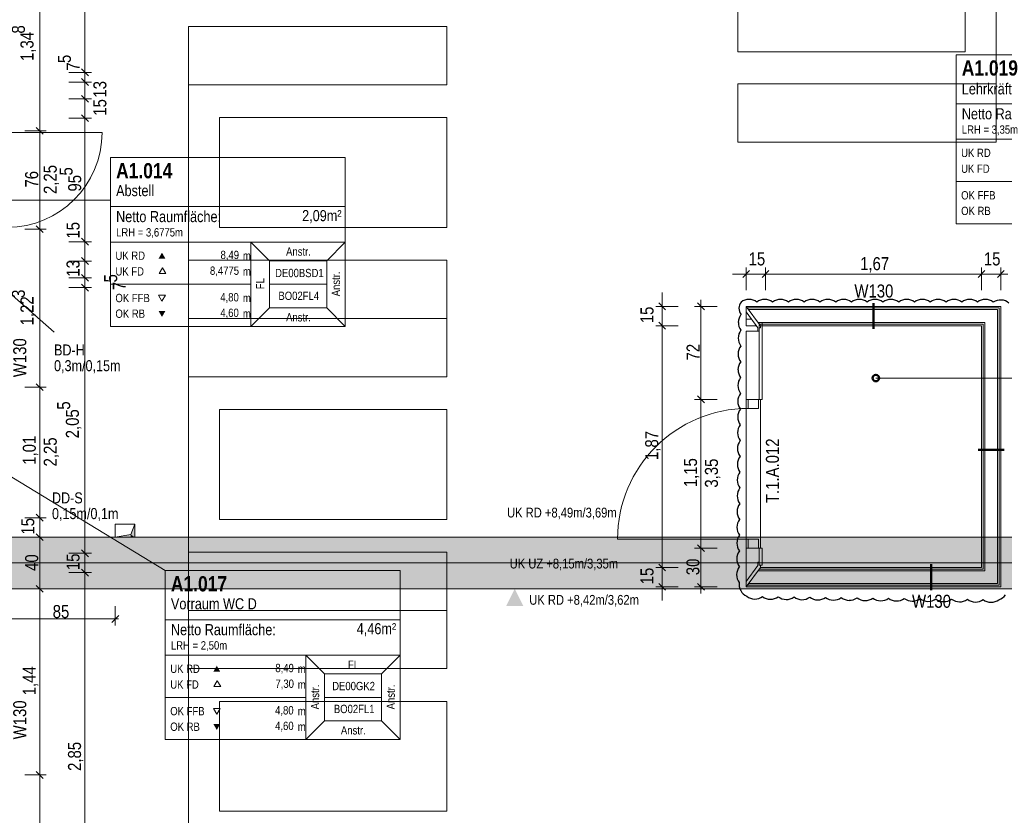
# Model space of a CAD drawing. Extents: x -620 to 3480, y 62 to 1107.
# Tile 65 of 244: x -324 to -171, y 562 to 685. Entities that reach past the tile are written whole.
import ezdxf
from ezdxf.lldxf.tags import DXFTag

# ---------------------------------------------------------------- set-up
doc = ezdxf.new("R2010")
doc.units = 0
doc.layers.get('0').update_dxf_attribs({"lineweight": 35})
for name, color, linetype, lineweight, true_color in [('00 -Bauelemente -Dämmung innen', 7, 'Continuous', 9, 0xff7fe6), ('00 -Bauelemente -Gipskarton', 7, 'Continuous', 9, 0xff7fe6), ('00_Beschriftung UZ', 3, 'Continuous', 13, 0x00ff00), ('30 -34 Innenwände- 2 nichttragend', 7, 'Continuous', 18, 0xff7fe6), ('30 -34 Innenwände- 4 Türen_Fenster', 9, 'Continuous', 15, 0x808080), ('30 -35 Decken- 1 Konstruktion-Träger- Stahlbeton', 7, 'grob-A06G9GKW8I', 13, 0x33aa00), ('30 -35 Decken- 11 Bodendurchbruch', 7, 'Continuous', 15, 0x599559), ('30 -35 Decken- 11 Durchbruch', 5, 'Continuous', 15, 0x0000ff), ('60- 61 allgemeine Ausstattung- 1 Möbel', 7, 'Continuous', 9, 0x00cccc), ('70 -75 Raumstempel- 1 Raumstempel', 1, 'Continuous', 50, 0xff0000), ('70 -75 Raumstempel-2 Verweislinie', 1, 'Continuous', 9, 0xff0000), ('70 -76 Bemaßung- 2 Allgemein', 9, 'Continuous', 5, 0x808080)]:
    doc.layers.add(name, color=color, linetype=linetype, lineweight=lineweight, true_color=true_color)
for name, color, linetype, lineweight in [('70 -71 Achsen- 1 Gebäudeachsen', 7, 'STRICHPUNKT2-A06G9GKV8I', 18), ('70 -75 Raumstempel- 3 Wandstempel', 7, 'Continuous', 50), ('Keine', 7, 'Continuous', 9), ('Keine-1', 7, 'Continuous', 15)]:
    doc.layers.add(name, color=color, linetype=linetype, lineweight=lineweight)
doc.layers.add('iwb_Schraffur_Unterzug', color=7, linetype='Continuous', lineweight=5, true_color=0xffffcc, plot=False)
doc.styles.get("Standard").update_dxf_attribs({"font": 'ARIALN.TTF'})
tags = doc.linetypes.add('grob-A06G9GKW8I', pattern=[14, 3, -8, 3]).pattern_tags.tags
tags[8:9] = [DXFTag(74, 4), DXFTag(75, 0), DXFTag(340, '0'), DXFTag(46, 0.0), DXFTag(50, 0.0), DXFTag(44, 0.0), DXFTag(45, 0.0)]
tags[6:7] = [DXFTag(74, 4), DXFTag(75, 0), DXFTag(340, '0'), DXFTag(46, 0.0), DXFTag(50, 0.0), DXFTag(44, 0.0), DXFTag(45, 0.0)]
tags[4:5] = [DXFTag(74, 4), DXFTag(75, 0), DXFTag(340, '0'), DXFTag(46, 0.0), DXFTag(50, 0.0), DXFTag(44, 0.0), DXFTag(45, 0.0)]
tags = doc.linetypes.add('STRICHPUNKT2-A06G9GKV8I', pattern=[12.7, 6.35, -3.175, 0, -3.175]).pattern_tags.tags
tags[10:11] = [DXFTag(74, 4), DXFTag(75, 0), DXFTag(340, '0'), DXFTag(46, 0.0), DXFTag(50, 0.0), DXFTag(44, 0.0), DXFTag(45, 0.0)]
tags[8:9] = [DXFTag(74, 4), DXFTag(75, 0), DXFTag(340, '0'), DXFTag(46, 0.0), DXFTag(50, 0.0), DXFTag(44, 0.0), DXFTag(45, 0.0)]
tags[6:7] = [DXFTag(74, 4), DXFTag(75, 0), DXFTag(340, '0'), DXFTag(46, 0.0), DXFTag(50, 0.0), DXFTag(44, 0.0), DXFTag(45, 0.0)]
tags[4:5] = [DXFTag(74, 4), DXFTag(75, 0), DXFTag(340, '0'), DXFTag(46, 0.0), DXFTag(50, 0.0), DXFTag(44, 0.0), DXFTag(45, 0.0)]

# ---------------------------------------------------------------- blocks, each defined once
blk = doc.blocks.new('Referenz-A06G9GKX8I')
at = {"layer": '00 -Bauelemente -Dämmung innen', "color": 0, "linetype": 'Continuous', "ltscale": 0.13}
for p, q in [((-172.31, 640.16), (-210.85, 640.16)), ((-172.31, 597.76), (-172.31, 640.16)), ((-174.31, 638.16), (-209.38, 638.16)), ((-174.31, 599.76), (-174.31, 638.16)), ((-209.38, 599.76), (-174.31, 599.76)), ((-210.85, 597.76), (-172.31, 597.76))]:
    blk.add_line(p, q, dxfattribs=at)
at = {"layer": '00 -Bauelemente -Gipskarton', "color": 0, "linetype": 'Continuous', "ltscale": 0.13}
for p, q in [((-171.81, 640.66), (-211.21, 640.66)), ((-172.06, 640.41), (-211.03, 640.41)), ((-172.31, 640.16), (-210.85, 640.16)), ((-172.31, 597.76), (-172.31, 640.16)), ((-172.06, 597.51), (-172.06, 640.41)), ((-171.81, 597.26), (-171.81, 640.66)), ((-174.31, 638.16), (-209.38, 638.16)), ((-174.56, 637.91), (-209.2, 637.91)), ((-174.81, 637.66), (-209.01, 637.66)), ((-174.81, 600.26), (-174.81, 637.66)), ((-174.56, 600.01), (-174.56, 637.91)), ((-174.31, 599.76), (-174.31, 638.16)), ((-209.01, 600.26), (-174.81, 600.26)), ((-209.38, 599.76), (-174.31, 599.76)), ((-209.2, 600.01), (-174.56, 600.01)), ((-211.21, 597.26), (-171.81, 597.26)), ((-211.03, 597.51), (-172.06, 597.51)), ((-210.85, 597.76), (-172.31, 597.76))]:
    blk.add_line(p, q, dxfattribs=at)
at = {"layer": '00_Beschriftung UZ', "color": 0, "linetype": 'Continuous', "lineweight": 0, "ltscale": 0.13}
blk.add_solid([(-248.35, 594.29), (-247.01, 596.96), (-245.67, 594.29)], dxfattribs=at)
at = {"layer": '30 -34 Innenwände- 2 nichttragend', "color": 0, "linetype": 'Continuous', "ltscale": 0.18}
for p, q in [((-171.81, 640.66), (-211.21, 640.66)), ((-171.81, 597.26), (-171.81, 640.66)), ((-174.81, 637.66), (-209.01, 637.66)), ((-174.81, 600.26), (-174.81, 637.66)), ((-209.01, 600.26), (-174.81, 600.26)), ((-211.21, 597.26), (-171.81, 597.26))]:
    blk.add_line(p, q, dxfattribs=at)
at = {"layer": '30 -34 Innenwände- 2 nichttragend', "color": 0}
for p, q in [((-211.21, 640.66), (-211.21, 639.81)), ((-211.21, 639.81), (-209.41, 637.36)), ((-210.37, 638.66), (-211.21, 638.66)), ((-211.21, 638.66), (-211.21, 637.66)), ((-209.63, 637.66), (-210.37, 638.66)), ((-211.21, 637.66), (-209.63, 637.66)), ((-209.41, 637.36), (-209.41, 636.81)), ((-209.41, 636.81), (-209.21, 636.81)), ((-209.21, 636.81), (-209.21, 637.31)), ((-209.21, 637.31), (-209.01, 637.31)), ((-209.01, 637.31), (-209.01, 637.66)), ((-209.41, 600.56), (-211.21, 598.1)), ((-209.21, 601.1), (-209.41, 601.1)), ((-209.41, 601.1), (-209.41, 600.56)), ((-209.21, 600.6), (-209.21, 601.1)), ((-209.01, 600.6), (-209.21, 600.6)), ((-209.01, 600.26), (-209.01, 600.6)), ((-211.21, 598.1), (-211.21, 597.26))]:
    blk.add_line(p, q, dxfattribs=at)
at = {"layer": '30 -34 Innenwände- 2 nichttragend', "color": 0, "lineweight": 9}
for p, q in [((-211.21, 637.66), (-211.21, 640.66)), ((-211.21, 640.66), (-209.01, 637.66)), ((-211.21, 639.81), (-209.41, 637.36)), ((-211.21, 638.66), (-210.37, 638.66)), ((-209.63, 637.66), (-211.21, 637.66)), ((-209.21, 636.81), (-211.21, 636.81)), ((-211.21, 636.81), (-211.21, 626.26)), ((-209.41, 637.36), (-209.41, 636.81)), ((-208.71, 638.16), (-209.21, 638.16)), ((-209.21, 638.16), (-209.21, 626.26)), ((-209.01, 637.31), (-209.21, 637.31)), ((-209.01, 637.66), (-209.01, 637.31)), ((-208.71, 626.26), (-208.71, 638.16)), ((-211.21, 626.26), (-208.71, 626.26)), ((-211.21, 597.26), (-211.21, 603.26)), ((-211.21, 603.26), (-208.71, 603.26)), ((-209.21, 603.26), (-209.21, 600.6)), ((-208.71, 603.26), (-208.71, 600.67)), ((-211.21, 598.1), (-209.41, 600.56)), ((-209.01, 600.26), (-211.21, 597.26)), ((-209.41, 600.56), (-209.41, 601.1)), ((-209.41, 601.1), (-209.21, 601.1)), ((-208.76, 600.6), (-209.21, 600.6)), ((-209.01, 600.6), (-209.01, 600.26)), ((-208.71, 600.67), (-208.76, 600.6))]:
    blk.add_line(p, q, dxfattribs=at)
at = {"layer": '30 -34 Innenwände- 2 nichttragend', "color": 0, "lineweight": 5}
for p, q in [((-209.21, 638.16), (-209.21, 626.26)), ((-208.71, 638.16), (-209.21, 638.16)), ((-208.71, 626.26), (-208.71, 638.16)), ((-209.21, 626.26), (-208.71, 626.26)), ((-209.21, 600.6), (-209.21, 603.26)), ((-209.21, 603.26), (-208.71, 603.26)), ((-208.71, 603.26), (-208.71, 600.67)), ((-208.76, 600.6), (-209.21, 600.6))]:
    blk.add_line(p, q, dxfattribs=at)
at = {"layer": '30 -34 Innenwände- 2 nichttragend', "color": 0, "linetype": 'Continuous', "lineweight": 9, "ltscale": 0.13}
for p, q in [((-211.21, 626.26), (-209.01, 626.26)), ((-211.21, 626.26), (-209.01, 626.26)), ((-211.21, 603.26), (-209.01, 603.26)), ((-211.21, 603.26), (-209.01, 603.26))]:
    blk.add_line(p, q, dxfattribs=at)
at = {"layer": '30 -34 Innenwände- 4 Türen_Fenster', "color": 0, "linetype": 'grob-A06G9GKW8I', "ltscale": 0.15}
for p, q in [((-325.51, 667.53), (-310.87, 667.53)), ((-211.21, 626.26), (-211.21, 603.26)), ((-209.01, 626.26), (-209.01, 603.26)), ((-210.91, 604.66), (-231.11, 604.66))]:
    blk.add_line(p, q, dxfattribs=at)
at = {"layer": '30 -34 Innenwände- 4 Türen_Fenster', "color": 0, "linetype": 'Continuous', "ltscale": 0.15}
for p, q in [((-210.91, 624.86), (-210.91, 626.26)), ((-210.91, 626.26), (-209.31, 626.26)), ((-209.31, 626.26), (-209.31, 624.86)), ((-209.31, 624.86), (-210.91, 624.86)), ((-210.91, 603.26), (-210.91, 604.66)), ((-210.91, 604.66), (-209.31, 604.66)), ((-209.31, 603.26), (-210.91, 603.26)), ((-209.31, 604.66), (-209.31, 603.26))]:
    blk.add_line(p, q, dxfattribs=at)
at = {"layer": '30 -34 Innenwände- 4 Türen_Fenster', "color": 0, "linetype": 'grob-A06G9GKW8I', "ltscale": 0.15}
for centre, major_axis in [((-325.51, 667.53), (0, -14.64)), ((-210.91, 604.66), (0, 20.2))]:
    blk.add_ellipse(centre, major_axis=major_axis, ratio=1, start_param=0, end_param=1.570796, dxfattribs=at)
at = {"layer": '30 -35 Decken- 1 Konstruktion-Träger- Stahlbeton', "color": 0}
for p, q in [((-490.51, 604.96), (-3.51, 604.96)), ((-490.51, 596.96), (-3.51, 596.96))]:
    blk.add_line(p, q, dxfattribs=at)
at = {"layer": '30 -35 Decken- 11 Bodendurchbruch', "color": 0, "linetype": 'Continuous', "ltscale": 0.15}
blk.add_line((-318.29, 636.69), (-329.51, 646.56), dxfattribs=at)
at = {"layer": '30 -35 Decken- 11 Durchbruch', "color": 0, "linetype": 'Continuous', "ltscale": 0.15}
for p, q in [((-308.81, 604.96), (-308.81, 606.96)), ((-308.81, 606.96), (-305.81, 606.96)), ((-305.81, 606.96), (-306.41, 605.36)), ((-305.81, 606.96), (-306.41, 605.36)), ((-305.81, 604.96), (-305.81, 606.96)), ((-306.41, 605.36), (-308.81, 604.96)), ((-306.41, 605.36), (-308.81, 604.96)), ((-308.81, 604.96), (-305.81, 604.96))]:
    blk.add_line(p, q, dxfattribs=at)
at = {"layer": '30 -35 Decken- 11 Durchbruch', "color": 0, "lineweight": 0}
for points in [[(-305.81, 604.96), (-306.41, 605.36), (-305.81, 606.96)], [(-306.41, 604.96), (-308.81, 604.96), (-306.41, 605.36)], [(-306.41, 604.96), (-306.41, 605.36), (-305.81, 604.96)]]:
    blk.add_solid(points, dxfattribs=at)
at = {"layer": '60- 61 allgemeine Ausstattung- 1 Möbel', "color": 0, "linetype": 'Continuous', "ltscale": 0.13}
for p, q in [((-172.51, 666.06), (-172.51, 757.96)), ((-212.51, 680.01), (-212.51, 697.01)), ((-177.33, 697.01), (-177.33, 680.01)), ((-297.51, 674.94), (-297.51, 683.94)), ((-297.51, 683.94), (-257.51, 683.94)), ((-297.51, 548.46), (-297.51, 683.94)), ((-257.51, 683.94), (-257.51, 674.94)), ((-177.33, 680.01), (-212.51, 680.01)), ((-257.51, 674.94), (-297.51, 674.94)), ((-212.51, 675.06), (-172.51, 675.06)), ((-212.51, 666.06), (-212.51, 675.06)), ((-172.51, 675.06), (-172.51, 666.06)), ((-292.69, 652.86), (-292.69, 669.86)), ((-292.69, 669.86), (-257.51, 669.86)), ((-257.51, 669.86), (-257.51, 652.86)), ((-172.51, 666.06), (-212.51, 666.06)), ((-257.51, 652.86), (-292.69, 652.86)), ((-297.51, 638.78), (-297.51, 647.78)), ((-297.51, 647.78), (-257.51, 647.78)), ((-257.51, 647.78), (-257.51, 638.78)), ((-297.51, 629.78), (-297.51, 638.78)), ((-297.51, 638.78), (-257.51, 638.78)), ((-257.51, 638.78), (-297.51, 638.78)), ((-257.51, 638.78), (-257.51, 629.78)), ((-257.51, 629.78), (-297.51, 629.78)), ((-292.69, 607.7), (-292.69, 624.7)), ((-292.69, 624.7), (-257.51, 624.7)), ((-257.51, 624.7), (-257.51, 607.7)), ((-257.51, 607.7), (-292.69, 607.7)), ((-297.51, 593.62), (-297.51, 602.62)), ((-297.51, 602.62), (-257.51, 602.62)), ((-257.51, 602.62), (-257.51, 593.62)), ((-257.51, 593.62), (-297.51, 593.62)), ((-297.51, 584.62), (-297.51, 593.62)), ((-297.51, 593.62), (-257.51, 593.62)), ((-257.51, 593.62), (-257.51, 584.62)), ((-257.51, 584.62), (-297.51, 584.62)), ((-292.69, 562.54), (-292.69, 579.54)), ((-292.69, 579.54), (-257.51, 579.54)), ((-257.51, 579.54), (-257.51, 562.54)), ((-257.51, 562.54), (-292.69, 562.54))]:
    blk.add_line(p, q, dxfattribs=at)
at = {"layer": '70 -71 Achsen- 1 Gebäudeachsen', "color": 0, "linetype": 'STRICHPUNKT2-A06G9GKV8I', "ltscale": 0.18}
blk.add_line((-562.01, 600.96), (85.43, 600.96), dxfattribs=at)
at = {"layer": '70 -75 Raumstempel- 1 Raumstempel', "color": 0, "lineweight": 9}
for p, q in [((-178.71, 679.57), (-178.71, 653.43)), ((-142.39, 679.57), (-178.71, 679.57)), ((-142.39, 671.98), (-178.71, 671.98)), ((-178.71, 666.5), (-156.98, 666.5)), ((-309.55, 663.68), (-309.55, 637.54)), ((-273.23, 663.68), (-309.55, 663.68)), ((-273.23, 637.54), (-273.23, 663.68)), ((-178.71, 659.97), (-156.98, 659.97)), ((-273.23, 656.08), (-309.55, 656.08)), ((-142.39, 653.43), (-178.71, 653.43)), ((-309.55, 650.61), (-287.83, 650.61)), ((-284.94, 647.71), (-287.83, 650.61)), ((-273.23, 650.61), (-287.83, 650.61)), ((-287.83, 650.61), (-287.83, 637.54)), ((-276.11, 647.71), (-273.23, 650.61)), ((-284.94, 640.43), (-284.94, 647.71)), ((-284.94, 647.71), (-276.11, 647.71)), ((-276.11, 640.43), (-276.11, 647.71)), ((-301.52, 646.64), (-302.04, 645.74)), ((-300.99, 645.74), (-301.52, 646.64)), ((-302.04, 645.74), (-300.99, 645.74)), ((-309.55, 644.07), (-287.83, 644.07)), ((-276.11, 644.07), (-284.94, 644.07)), ((-301.59, 641.47), (-302.11, 642.37)), ((-302.11, 642.37), (-301.07, 642.37)), ((-301.07, 642.37), (-301.59, 641.47)), ((-284.94, 640.43), (-287.83, 637.54)), ((-284.94, 640.43), (-276.11, 640.43)), ((-276.11, 640.43), (-273.23, 637.54)), ((-273.23, 637.54), (-309.55, 637.54)), ((-301.08, 599.77), (-301.08, 573.63)), ((-264.75, 599.77), (-301.08, 599.77)), ((-264.75, 573.63), (-264.75, 599.77)), ((-264.75, 592.18), (-301.08, 592.18)), ((-301.08, 586.7), (-279.35, 586.7)), ((-276.46, 583.81), (-279.35, 586.7)), ((-264.75, 586.7), (-279.35, 586.7)), ((-279.35, 586.7), (-279.35, 573.63)), ((-267.63, 583.81), (-264.75, 586.7)), ((-276.46, 576.53), (-276.46, 583.81)), ((-276.46, 583.81), (-267.63, 583.81)), ((-267.63, 576.53), (-267.63, 583.81)), ((-293.04, 582.74), (-293.56, 581.84)), ((-292.51, 581.84), (-293.04, 582.74)), ((-293.56, 581.84), (-292.51, 581.84)), ((-301.08, 580.17), (-279.35, 580.17)), ((-267.63, 580.17), (-276.46, 580.17)), ((-293.11, 577.56), (-293.63, 578.47)), ((-293.63, 578.47), (-292.59, 578.47)), ((-292.59, 578.47), (-293.11, 577.56)), ((-276.46, 576.53), (-279.35, 573.63)), ((-276.46, 576.53), (-267.63, 576.53)), ((-267.63, 576.53), (-264.75, 573.63)), ((-264.75, 573.63), (-301.08, 573.63))]:
    blk.add_line(p, q, dxfattribs=at)
at = {"layer": '70 -75 Raumstempel- 1 Raumstempel', "color": 0, "lineweight": 0}
for points in [[(-301.07, 648.06), (-301.59, 648.97), (-302.11, 648.06)], [(-301.07, 639.93), (-301.59, 639.02), (-302.11, 639.93)], [(-292.59, 584.16), (-293.11, 585.06), (-293.63, 584.16)], [(-292.59, 576.03), (-293.11, 575.12), (-293.63, 576.03)]]:
    blk.add_solid(points, dxfattribs=at)
at = {"layer": '70 -75 Raumstempel- 3 Wandstempel', "color": 0, "linetype": 'Continuous', "ltscale": 0.5}
for p, q in [((-191.51, 641.16), (-191.51, 637.16)), ((-171.31, 618.46), (-175.31, 618.46)), ((-182.61, 596.76), (-182.61, 600.76))]:
    blk.add_line(p, q, dxfattribs=at)
at = {"layer": '70 -75 Raumstempel-2 Verweislinie', "color": 0}
for p, q in [((-309.55, 657.11), (-353.92, 657.11)), ((-168.06, 629.57), (-191.15, 629.57)), ((-301.08, 599.77), (-341.23, 624.22))]:
    blk.add_line(p, q, dxfattribs=at)
at = {"layer": '70 -75 Raumstempel-2 Verweislinie', "color": 0, "linetype": 'ByBlock', "lineweight": 50, "ltscale": 0.5}
blk.add_circle((-191.15, 629.57), 0.5, dxfattribs=at)
at = {"layer": '70 -76 Bemaßung- 2 Allgemein', "color": 0, "linetype": 'Continuous', "ltscale": 0.13}
for p, q in [((-313.51, 677.92), (-313.51, 716.9)), ((-320.51, 668.87), (-320.51, 693.7)), ((-313.51, 677.92), (-313.51, 678.98)), ((-313.51, 675.86), (-313.51, 677.92)), ((-313.51, 675.86), (-313.51, 677.92)), ((-316.01, 676.86), (-312.51, 676.86)), ((-316.01, 676.86), (-312.51, 676.86)), ((-313.51, 676.42), (-313.51, 677.48)), ((-313.51, 675.36), (-313.51, 676.86)), ((-313.51, 674.36), (-313.51, 676.42)), ((-316.01, 675.36), (-312.51, 675.36)), ((-316.01, 675.36), (-312.51, 675.36)), ((-313.51, 676.36), (-313.51, 674.3)), ((-313.51, 672.76), (-313.51, 675.36)), ((-313.51, 673.82), (-313.51, 674.88)), ((-313.51, 674.3), (-313.51, 673.24)), ((-313.51, 671.76), (-313.51, 673.82)), ((-313.51, 673.76), (-313.51, 671.7)), ((-316.01, 672.76), (-312.51, 672.76)), ((-316.01, 672.76), (-312.51, 672.76)), ((-313.51, 669.76), (-313.51, 672.76)), ((-313.51, 671.7), (-313.51, 670.64)), ((-313.51, 670.76), (-313.51, 668.7)), ((-313.51, 670.76), (-313.51, 668.7)), ((-320.51, 666.81), (-320.51, 668.87)), ((-320.51, 668.81), (-320.51, 666.75)), ((-316.01, 669.76), (-312.51, 669.76)), ((-316.01, 669.76), (-312.51, 669.76)), ((-322.81, 667.81), (-319.51, 667.81)), ((-322.81, 667.81), (-319.51, 667.81)), ((-313.51, 651.72), (-313.51, 668.7)), ((-313.51, 668.7), (-313.51, 667.64)), ((-320.51, 653.67), (-320.51, 666.75)), ((-320.51, 651.61), (-320.51, 653.67)), ((-320.51, 653.61), (-320.51, 651.55)), ((-322.81, 652.61), (-319.51, 652.61)), ((-322.81, 652.61), (-319.51, 652.61)), ((-313.51, 651.72), (-313.51, 652.78)), ((-320.51, 629.22), (-320.51, 651.55)), ((-316.01, 650.66), (-312.51, 650.66)), ((-316.01, 650.66), (-312.51, 650.66)), ((-313.51, 649.66), (-313.51, 651.72)), ((-313.51, 649.66), (-313.51, 651.72)), ((-313.51, 647.66), (-313.51, 650.66)), ((-316.01, 647.66), (-312.51, 647.66)), ((-316.01, 647.66), (-312.51, 647.66)), ((-313.51, 648.66), (-313.51, 646.6)), ((-313.51, 648.66), (-313.51, 646.6)), ((-313.51, 646.12), (-313.51, 647.18)), ((-313.51, 646.12), (-313.51, 646.6)), ((-313.51, 646.6), (-313.51, 645.54)), ((-313.51, 644.06), (-313.51, 646.12)), ((-313.51, 644.06), (-313.51, 646.12)), ((-211.21, 643.16), (-211.21, 646.66)), ((-208.21, 643.16), (-208.21, 646.66)), ((-208.21, 643.16), (-208.21, 646.66)), ((-174.81, 643.16), (-174.81, 646.66)), ((-174.81, 643.16), (-174.81, 646.66)), ((-171.81, 643.16), (-171.81, 646.66)), ((-316.01, 645.06), (-312.51, 645.06)), ((-316.01, 645.06), (-312.51, 645.06)), ((-313.51, 643.56), (-313.51, 645.06)), ((-313.51, 644.56), (-313.51, 642.5)), ((-313.51, 644.56), (-313.51, 642.5)), ((-212.27, 645.66), (-213.33, 645.66)), ((-210.21, 645.66), (-212.27, 645.66)), ((-208.21, 645.66), (-211.21, 645.66)), ((-209.21, 645.66), (-207.15, 645.66)), ((-209.21, 645.66), (-207.15, 645.66)), ((-175.87, 645.66), (-207.15, 645.66)), ((-207.15, 645.66), (-206.09, 645.66)), ((-175.87, 645.66), (-176.93, 645.66)), ((-173.81, 645.66), (-175.87, 645.66)), ((-173.81, 645.66), (-175.87, 645.66)), ((-171.81, 645.66), (-174.81, 645.66)), ((-172.81, 645.66), (-170.75, 645.66)), ((-316.01, 643.56), (-312.51, 643.56)), ((-316.01, 643.56), (-312.51, 643.56)), ((-313.51, 603.52), (-313.51, 642.5)), ((-313.51, 642.5), (-313.51, 641.44)), ((-224.21, 641.72), (-224.21, 642.78)), ((-224.21, 639.66), (-224.21, 641.72)), ((-218.21, 641.66), (-218.21, 639.6)), ((-221.71, 640.66), (-225.21, 640.66)), ((-224.21, 637.66), (-224.21, 640.66)), ((-215.71, 640.66), (-219.21, 640.66)), ((-224.21, 638.66), (-224.21, 636.6)), ((-224.21, 638.66), (-224.21, 636.6)), ((-218.21, 627.32), (-218.21, 639.6)), ((-221.71, 637.66), (-225.21, 637.66)), ((-221.71, 637.66), (-225.21, 637.66)), ((-224.21, 601.32), (-224.21, 636.6)), ((-224.21, 636.6), (-224.21, 635.54)), ((-320.51, 627.16), (-320.51, 629.22)), ((-320.51, 629.16), (-320.51, 627.1)), ((-322.81, 628.16), (-319.51, 628.16)), ((-322.81, 628.16), (-319.51, 628.16)), ((-320.51, 609.02), (-320.51, 627.1)), ((-215.71, 626.26), (-219.21, 626.26)), ((-215.71, 626.26), (-219.21, 626.26)), ((-218.21, 625.26), (-218.21, 627.32)), ((-218.21, 627.26), (-218.21, 625.2)), ((-218.21, 604.32), (-218.21, 625.2)), ((-322.81, 607.96), (-319.51, 607.96)), ((-322.81, 607.96), (-319.51, 607.96)), ((-320.51, 606.96), (-320.51, 609.02)), ((-320.51, 608.96), (-320.51, 606.9)), ((-320.51, 606.02), (-320.51, 606.9)), ((-322.51, 604.96), (-319.51, 604.96)), ((-322.51, 604.96), (-319.51, 604.96)), ((-320.51, 603.96), (-320.51, 606.02)), ((-320.51, 605.96), (-320.51, 603.9)), ((-320.51, 598.02), (-320.51, 603.9)), ((-313.51, 601.46), (-313.51, 603.52)), ((-313.51, 603.46), (-313.51, 601.4)), ((-215.71, 603.26), (-219.21, 603.26)), ((-215.71, 603.26), (-219.21, 603.26)), ((-218.21, 602.26), (-218.21, 604.32)), ((-218.21, 604.26), (-218.21, 602.2)), ((-316.01, 602.46), (-312.51, 602.46)), ((-316.01, 602.46), (-312.51, 602.46)), ((-224.21, 601.32), (-224.21, 602.38)), ((-218.21, 598.32), (-218.21, 602.2)), ((-313.51, 600.52), (-313.51, 601.4)), ((-313.51, 598.46), (-313.51, 600.52)), ((-313.51, 600.46), (-313.51, 598.4)), ((-221.71, 600.26), (-225.21, 600.26)), ((-221.71, 600.26), (-225.21, 600.26)), ((-224.21, 599.26), (-224.21, 601.32)), ((-224.21, 599.26), (-224.21, 601.32)), ((-224.21, 597.26), (-224.21, 600.26)), ((-316.01, 599.46), (-312.51, 599.46)), ((-316.01, 599.46), (-312.51, 599.46)), ((-320.51, 595.96), (-320.51, 598.02)), ((-320.51, 597.96), (-320.51, 595.9)), ((-313.51, 543.52), (-313.51, 598.4)), ((-221.71, 597.26), (-225.21, 597.26)), ((-224.21, 598.26), (-224.21, 596.2)), ((-215.71, 597.26), (-219.21, 597.26)), ((-218.21, 596.26), (-218.21, 598.32)), ((-322.51, 596.96), (-319.51, 596.96)), ((-322.51, 596.96), (-319.51, 596.96)), ((-320.51, 569.22), (-320.51, 595.9)), ((-224.21, 596.2), (-224.21, 595.14)), ((-308.81, 594.3), (-308.81, 591.3)), ((-308.28, 592.83), (-309.34, 591.77)), ((-309.87, 592.3), (-324.75, 592.3)), ((-308.31, 592.3), (-309.87, 592.3)), ((-320.51, 567.16), (-320.51, 569.22)), ((-320.51, 569.16), (-320.51, 567.1)), ((-322.81, 568.16), (-319.51, 568.16)), ((-322.81, 568.16), (-319.51, 568.16)), ((-320.51, 549.02), (-320.51, 567.1))]:
    blk.add_line(p, q, dxfattribs=at)
at = {"layer": '70 -76 Bemaßung- 2 Allgemein', "color": 0, "linetype": 'Continuous', "lineweight": 20, "ltscale": 0.2}
for p, q in [((-312.98, 676.33), (-314.04, 677.39)), ((-312.98, 676.33), (-314.04, 677.39)), ((-312.98, 674.83), (-314.04, 675.89)), ((-314.04, 675.89), (-312.98, 674.83)), ((-314.04, 673.29), (-312.98, 672.23)), ((-312.98, 672.23), (-314.04, 673.29)), ((-314.04, 670.29), (-312.98, 669.23)), ((-314.04, 670.29), (-312.98, 669.23)), ((-321.04, 668.34), (-319.98, 667.28)), ((-319.98, 667.28), (-321.04, 668.34)), ((-319.98, 652.08), (-321.04, 653.14)), ((-321.04, 653.14), (-319.98, 652.08)), ((-312.98, 650.13), (-314.04, 651.19)), ((-312.98, 650.13), (-314.04, 651.19)), ((-314.04, 648.19), (-312.98, 647.13)), ((-314.04, 648.19), (-312.98, 647.13)), ((-210.68, 646.19), (-211.74, 645.13)), ((-208.74, 645.13), (-207.68, 646.19)), ((-208.74, 645.13), (-207.68, 646.19)), ((-174.28, 646.19), (-175.34, 645.13)), ((-174.28, 646.19), (-175.34, 645.13)), ((-172.34, 645.13), (-171.28, 646.19)), ((-312.98, 644.53), (-314.04, 645.59)), ((-312.98, 644.53), (-314.04, 645.59)), ((-314.04, 644.09), (-312.98, 643.03)), ((-314.04, 644.09), (-312.98, 643.03)), ((-223.68, 640.13), (-224.74, 641.19)), ((-218.74, 641.19), (-217.68, 640.13)), ((-224.74, 638.19), (-223.68, 637.13)), ((-224.74, 638.19), (-223.68, 637.13)), ((-321.04, 628.69), (-319.98, 627.63)), ((-319.98, 627.63), (-321.04, 628.69)), ((-217.68, 625.73), (-218.74, 626.79)), ((-218.74, 626.79), (-217.68, 625.73)), ((-319.98, 607.43), (-321.04, 608.49)), ((-321.04, 608.49), (-319.98, 607.43)), ((-321.04, 605.49), (-319.98, 604.43)), ((-319.98, 604.43), (-321.04, 605.49)), ((-218.74, 603.79), (-217.68, 602.73)), ((-217.68, 602.73), (-218.74, 603.79)), ((-314.04, 602.99), (-312.98, 601.93)), ((-312.98, 601.93), (-314.04, 602.99)), ((-223.68, 599.73), (-224.74, 600.79)), ((-223.68, 599.73), (-224.74, 600.79)), ((-312.98, 598.93), (-314.04, 599.99)), ((-314.04, 599.99), (-312.98, 598.93)), ((-321.04, 597.49), (-319.98, 596.43)), ((-319.98, 596.43), (-321.04, 597.49)), ((-224.74, 597.79), (-223.68, 596.73)), ((-217.68, 596.73), (-218.74, 597.79)), ((-321.04, 568.69), (-319.98, 567.63)), ((-319.98, 567.63), (-321.04, 568.69))]:
    blk.add_line(p, q, dxfattribs=at)
at = {"layer": 'Keine-1', "color": 0, "linetype": 'Continuous', "lineweight": -2, "ltscale": 0.25}
for centre, major_axis in [((-210.77, 639.69), (0, 2.03)), ((-210.77, 639.69), (1.22, 1.63)), ((-208.34, 639.69), (0, 2.03)), ((-208.34, 639.69), (1.22, 1.63)), ((-205.9, 639.69), (0, 2.03)), ((-205.9, 639.69), (1.22, 1.63)), ((-203.46, 639.69), (0, 2.03)), ((-203.46, 639.69), (1.22, 1.63)), ((-201.02, 639.69), (0, 2.03)), ((-201.02, 639.69), (1.22, 1.63)), ((-198.58, 639.69), (0, 2.03)), ((-198.58, 639.69), (1.22, 1.63)), ((-196.14, 639.69), (0, 2.03)), ((-196.14, 639.69), (1.22, 1.63)), ((-193.71, 639.69), (0, 2.03)), ((-193.71, 639.69), (1.22, 1.63)), ((-191.27, 639.69), (0, 2.03)), ((-191.27, 639.69), (1.22, 1.63)), ((-188.83, 639.69), (0, 2.03)), ((-188.83, 639.69), (1.22, 1.63)), ((-186.39, 639.69), (0, 2.03)), ((-186.39, 639.69), (1.22, 1.63)), ((-183.95, 639.69), (0, 2.03)), ((-183.95, 639.69), (1.22, 1.63)), ((-181.51, 639.69), (0, 2.03)), ((-181.51, 639.69), (1.22, 1.63)), ((-179.07, 639.69), (0, 2.03)), ((-179.07, 639.69), (1.22, 1.63)), ((-176.64, 639.69), (0, 2.03)), ((-176.64, 639.69), (1.22, 1.63)), ((-174.2, 639.69), (0, 2.03)), ((-174.2, 639.69), (1.22, 1.63)), ((-171.88, 639.61), (0.14, 2.03)), ((-171.88, 639.61), (1.33, 1.54)), ((-210.72, 640.35), (-1.28, 0.97)), ((-210.72, 640.35), (-1.6, 0.01)), ((-210.39, 638.16), (-1.62, 1.23)), ((-210.41, 635.73), (-1.62, 1.23)), ((-210.39, 638.16), (-2.03, 0.01)), ((-210.41, 635.73), (-2.03, 0.01)), ((-210.42, 633.29), (-1.62, 1.23)), ((-210.42, 633.29), (-2.03, 0.01)), ((-210.44, 630.85), (-1.62, 1.23)), ((-210.44, 630.85), (-2.03, 0.01)), ((-210.45, 628.41), (-1.62, 1.23)), ((-210.45, 628.41), (-2.03, 0.01)), ((-210.47, 625.97), (-1.62, 1.23)), ((-210.49, 623.53), (-1.62, 1.23)), ((-210.47, 625.97), (-2.03, 0.01)), ((-210.49, 623.53), (-2.03, 0.01)), ((-210.5, 621.1), (-1.62, 1.23)), ((-210.5, 621.1), (-2.03, 0.01)), ((-210.52, 618.66), (-1.62, 1.23)), ((-210.52, 618.66), (-2.03, 0.01)), ((-210.54, 616.22), (-1.62, 1.23)), ((-210.54, 616.22), (-2.03, 0.01)), ((-210.55, 613.78), (-1.62, 1.23)), ((-210.57, 611.34), (-1.62, 1.23)), ((-210.55, 613.78), (-2.03, 0.01)), ((-210.57, 611.34), (-2.03, 0.01)), ((-210.58, 608.9), (-1.62, 1.23)), ((-210.58, 608.9), (-2.03, 0.01)), ((-210.6, 606.47), (-2.03, 0.01)), ((-210.6, 606.47), (-1.62, 1.23)), ((-210.62, 604.03), (-1.62, 1.23)), ((-210.62, 604.03), (-2.03, 0.01)), ((-210.63, 601.59), (-1.62, 1.23)), ((-210.65, 599.15), (-1.62, 1.23)), ((-210.63, 601.59), (-2.03, 0.01)), ((-210.65, 599.15), (-2.03, 0.01)), ((-210.27, 597.65), (-2.01, 0.3)), ((-210.27, 597.65), (-1.79, -0.97)), ((-209.88, 597.41), (-1.24, -1.61)), ((-209.88, 597.41), (-0.03, -2.03)), ((-207.44, 597.38), (-1.24, -1.61)), ((-207.44, 597.38), (-0.03, -2.03)), ((-205, 597.34), (-1.24, -1.61)), ((-205, 597.34), (-0.03, -2.03)), ((-202.56, 597.31), (-1.24, -1.61)), ((-202.56, 597.31), (-0.03, -2.03)), ((-200.13, 597.28), (-1.24, -1.61)), ((-200.13, 597.28), (-0.03, -2.03)), ((-197.69, 597.24), (-1.24, -1.61)), ((-172.72, 597.21), (0.61, -1.94)), ((-197.69, 597.24), (-0.03, -2.03)), ((-195.25, 597.21), (-1.24, -1.61)), ((-195.25, 597.21), (-0.03, -2.03)), ((-192.81, 597.18), (-1.24, -1.61)), ((-192.81, 597.18), (-0.03, -2.03)), ((-190.37, 597.14), (-1.24, -1.61)), ((-190.37, 597.14), (-0.03, -2.03)), ((-187.94, 597.11), (-1.24, -1.61)), ((-187.94, 597.11), (-0.03, -2.03)), ((-185.5, 597.08), (-1.24, -1.61)), ((-185.5, 597.08), (-0.03, -2.03)), ((-183.06, 597.05), (-1.24, -1.61)), ((-183.06, 597.05), (-0.03, -2.03)), ((-180.62, 597.01), (-1.24, -1.61)), ((-180.62, 597.01), (-0.03, -2.03)), ((-178.18, 596.98), (-1.24, -1.61)), ((-178.18, 596.98), (-0.03, -2.03)), ((-175.74, 596.95), (-1.24, -1.61)), ((-175.74, 596.95), (-0.03, -2.03)), ((-173.31, 596.91), (-1.24, -1.61)), ((-173.31, 596.91), (-0.03, -2.03))]:
    blk.add_ellipse(centre, major_axis=major_axis, ratio=1, start_param=0, end_param=0.643501, dxfattribs=at)
at = {"layer": '00_Beschriftung UZ', "color": 0, "linetype": 'ByBlock', "lineweight": 5, "ltscale": 0.13, "char_height": 1.5103, "attachment_point": 1}
for s, insert in [('{\\fArial Narrow;UK RD +8,49m/3,69m}', (-248.21, 609.51)), ('{\\fArial Narrow;UK UZ +8,15m/3,35m}', (-247.8, 601.62))]:
    blk.add_mtext(s, dxfattribs=dict(at, insert=insert))
at = {"layer": '00_Beschriftung UZ', "color": 0, "linetype": 'Continuous', "lineweight": 5, "ltscale": 0.13, "insert": (-244.77, 596.01), "char_height": 1.5103, "attachment_point": 1}
blk.add_mtext('{\\fArial Narrow;UK RD +8,42m/3,62m}', dxfattribs=at)
at = {"layer": '30 -35 Decken- 11 Bodendurchbruch', "color": 0, "linetype": 'Continuous', "ltscale": 0.15, "char_height": 1.7, "attachment_point": 1}
for s, insert in [('{\\fArial Narrow;BD-H}', (-318.29, 634.76)), ('{\\fArial Narrow;0,3m/0,15m}', (-318.29, 632.33))]:
    blk.add_mtext(s, dxfattribs=dict(at, insert=insert))
at = {"layer": '30 -35 Decken- 11 Durchbruch', "color": 0, "linetype": 'Continuous', "ltscale": 0.15, "char_height": 1.7, "attachment_point": 1}
for s, insert in [('{\\fArial Narrow;DD-S}', (-318.61, 611.88)), ('{\\fArial Narrow;0,15m/0,1m}', (-318.61, 609.45))]:
    blk.add_mtext(s, dxfattribs=dict(at, insert=insert))
at = {"layer": '70 -75 Raumstempel- 1 Raumstempel', "color": 0, "linetype": 'Continuous', "ltscale": 0.5, "attachment_point": 1}
for s, insert, char_height, rotation in [('{\\fArial Narrow|b1|i0;A1.019}', (-177.85, 678.71), 2.3536, 0), ('{\\fArial Narrow;Lehrkräfte Zone 2 und 3}', (-177.85, 675.16), 1.7117, 0), ('{\\fArial Narrow;Netto Raumfläche:}', (-177.85, 671.3), 1.7117, 0), ('{\\fArial Narrow;LRH = 3,35m}', (-177.85, 668.65), 1.2838, 0), ('{\\fArial Narrow;UK RD}', (-177.95, 665.04), 1.2838, 0), ('{\\fArial Narrow|b1|i0;A1.014}', (-308.69, 662.82), 2.3536, 0), ('{\\fArial Narrow;UK FD}', (-177.95, 662.6), 1.2838, 0), ('{\\fArial Narrow;Abstell}', (-308.69, 659.42), 1.7117, 0), ('{\\fArial Narrow;OK FFB}', (-177.95, 658.48), 1.2838, 0), ('{\\fArial Narrow;Netto Raumfläche:}', (-308.69, 655.4), 1.7117, 0), ('{\\fArial Narrow;2,09m²}', (-279.91, 655.55), 1.7117, 0), ('{\\fArial Narrow;OK RB}', (-177.95, 656.07), 1.2838, 0), ('{\\fArial Narrow;LRH = 3,6775m}', (-308.69, 652.75), 1.2838, 0), ('{\\fArial Narrow;UK RD}', (-308.79, 649.14), 1.2838, 0), ('{\\fArial Narrow;8,49}', (-292.53, 649.26), 1.2838, 0), ('{\\fArial Narrow;Anstr.}', (-282.39, 649.78), 1.2838, 0), ('{\\fArial Narrow;m}', (-289.07, 649.13), 1.2838, 0), ('{\\fArial Narrow;UK FD}', (-308.79, 646.71), 1.2838, 0), ('{\\fArial Narrow;8,4775}', (-294.17, 646.82), 1.2838, 0), ('{\\fArial Narrow;m}', (-289.07, 646.7), 1.2838, 0), ('{\\fArial Narrow;DE00BSD1}', (-284.09, 646.46), 1.2838, 0), ('{\\fArial Narrow;Anstr.}', (-275.33, 642.21), 1.2838, 90), ('{\\fArial Narrow;FL}', (-287.03, 643.3), 1.2838, 90), ('{\\fArial Narrow;BO02FL4}', (-283.58, 642.93), 1.2838, 0), ('{\\fArial Narrow;OK FFB}', (-308.79, 642.59), 1.2838, 0), ('{\\fArial Narrow;4,80}', (-292.57, 642.71), 1.2838, 0), ('{\\fArial Narrow;m}', (-289.07, 642.59), 1.2838, 0), ('{\\fArial Narrow;OK RB}', (-308.79, 640.17), 1.2838, 0), ('{\\fArial Narrow;4,60}', (-292.57, 640.3), 1.2838, 0), ('{\\fArial Narrow;m}', (-289.07, 640.17), 1.2838, 0), ('{\\fArial Narrow;Anstr.}', (-282.39, 639.61), 1.2838, 0), ('{\\fArial Narrow|b1|i0;A1.017}', (-300.21, 598.92), 2.3536, 0), ('{\\fArial Narrow;Vorraum WC D}', (-300.21, 595.5), 1.7117, 0), ('{\\fArial Narrow;Netto Raumfläche:}', (-300.21, 591.5), 1.7117, 0), ('{\\fArial Narrow;4,46m²}', (-271.46, 591.65), 1.7117, 0), ('{\\fArial Narrow;LRH = 2,50m}', (-300.21, 588.85), 1.2838, 0), ('{\\fArial Narrow;UK RD}', (-300.31, 585.24), 1.2838, 0), ('{\\fArial Narrow;8,49}', (-284.05, 585.35), 1.2838, 0), ('{\\fArial Narrow;FL}', (-272.82, 585.87), 1.2838, 0), ('{\\fArial Narrow;m}', (-280.59, 585.23), 1.2838, 0), ('{\\fArial Narrow;UK FD}', (-300.31, 582.8), 1.2838, 0), ('{\\fArial Narrow;7,30}', (-284.04, 582.92), 1.2838, 0), ('{\\fArial Narrow;m}', (-280.59, 582.79), 1.2838, 0), ('{\\fArial Narrow;Anstr.}', (-278.56, 578.31), 1.2838, 90), ('{\\fArial Narrow;DE00GK2}', (-275.26, 582.56), 1.2838, 0), ('{\\fArial Narrow;Anstr.}', (-266.85, 578.31), 1.2838, 90), ('{\\fArial Narrow;BO02FL1}', (-275, 579.02), 1.2838, 0), ('{\\fArial Narrow;OK FFB}', (-300.31, 578.68), 1.2838, 0), ('{\\fArial Narrow;4,80}', (-284.09, 578.81), 1.2838, 0), ('{\\fArial Narrow;m}', (-280.59, 578.68), 1.2838, 0), ('{\\fArial Narrow;OK RB}', (-300.31, 576.27), 1.2838, 0), ('{\\fArial Narrow;4,60}', (-284.09, 576.4), 1.2838, 0), ('{\\fArial Narrow;m}', (-280.59, 576.27), 1.2838, 0), ('{\\fArial Narrow;Anstr.}', (-273.91, 575.71), 1.2838, 0)]:
    blk.add_mtext(s, dxfattribs=dict(at, insert=insert, char_height=char_height, rotation=rotation))
at = {"layer": '70 -75 Raumstempel- 3 Wandstempel', "color": 0, "linetype": 'Continuous', "ltscale": 0.5, "char_height": 2.0138, "attachment_point": 1}
for insert in [(-194.46, 644.04), (-185.55, 596.04)]:
    blk.add_mtext('{\\fArial Narrow;W130}', dxfattribs=dict(at, insert=insert))
at = {"layer": '70 -75 Raumstempel- 3 Wandstempel', "color": 0, "linetype": 'Continuous', "ltscale": 0.5, "char_height": 2.0138, "attachment_point": 1, "rotation": 90}
for insert in [(-324.6, 629.7), (-324.6, 573.67)]:
    blk.add_mtext('{\\fArial Narrow;W130}', dxfattribs=dict(at, insert=insert))
at = {"layer": '70 -76 Bemaßung- 2 Allgemein', "color": 0, "linetype": 'Continuous', "ltscale": 0.13, "char_height": 2.0138, "attachment_point": 1, "rotation": 90}
for s, insert in [('{\\fArial Narrow;8}', (-324.82, 682.86)), ('{\\fArial Narrow;1,34}', (-323.48, 678.62)), ('{\\fArial Narrow;5}', (-317.7, 678.29)), ('{\\fArial Narrow;7}', (-316.36, 677.12)), ('{\\fArial Narrow;13}', (-312.21, 672.95)), ('{\\fArial Narrow;15}', (-312.21, 670.15)), ('{\\fArial Narrow;2,25}', (-319.89, 658.04)), ('{\\fArial Narrow;76}', (-322.76, 659.03)), ('{\\fArial Narrow;5}', (-317.44, 660.9)), ('{\\fArial Narrow;95}', (-316.1, 658.42)), ('{\\fArial Narrow;15}', (-316.36, 651.14)), ('{\\fArial Narrow;13}', (-316.36, 645.25)), ('{\\fArial Narrow;5}', (-310.54, 644.35)), ('{\\fArial Narrow;7}', (-309.2, 643.17)), ('{\\fArial Narrow;3}', (-324.82, 641.96)), ('{\\fArial Narrow;1,22}', (-323.48, 637.72)), ('{\\fArial Narrow;15}', (-227.56, 638.05)), ('{\\fArial Narrow;72}', (-220.43, 632.29)), ('{\\fArial Narrow;5}', (-317.81, 624.67)), ('{\\fArial Narrow;2,05}', (-316.46, 620.25)), ('{\\fArial Narrow;1,87}', (-226.83, 616.89)), ('{\\fArial Narrow;1,01}', (-323.13, 616.15)), ('{\\fArial Narrow;2,25}', (-319.89, 615.89)), ('{\\fArial Narrow;1,15}', (-220.83, 612.68)), ('{\\fArial Narrow;3,35}', (-217.59, 612.61)), ('{\\fArial Narrow;15}', (-323.36, 605.35)), ('{\\fArial Narrow;40}', (-322.76, 599.74)), ('{\\fArial Narrow;15}', (-316.36, 599.85)), ('{\\fArial Narrow;30}', (-220.46, 599.07)), ('{\\fArial Narrow;15}', (-227.56, 597.65)), ('{\\fArial Narrow;1,44}', (-323.13, 580.49)), ('{\\fArial Narrow;2,85}', (-316.13, 568.79))]:
    blk.add_mtext(s, dxfattribs=dict(at, insert=insert))
at = {"layer": '70 -76 Bemaßung- 2 Allgemein', "color": 0, "linetype": 'Continuous', "ltscale": 0.13, "char_height": 2.0138, "attachment_point": 1}
for s, insert in [('{\\fArial Narrow;15}', (-210.83, 649.01)), ('{\\fArial Narrow;15}', (-174.43, 649.01)), ('{\\fArial Narrow;1,67}', (-193.58, 648.27)), ('{\\fArial Narrow;85}', (-318.5, 594.45))]:
    blk.add_mtext(s, dxfattribs=dict(at, insert=insert))
at = {"layer": 'Keine', "color": 0, "linetype": 'Continuous', "ltscale": 0.13, "insert": (-208.15, 610.22), "char_height": 2.0138, "attachment_point": 1, "rotation": 90}
blk.add_mtext('{\\fArial Narrow;T.1.A.012}', dxfattribs=at)
blk = doc.blocks.new('Referenz-A06G9GKZ8I')
at = {"layer": 'iwb_Schraffur_Unterzug', "linetype": 'Continuous', "ltscale": 0.13}
for points in [[(-562.01, 604.96), (-3.51, 604.96), (-562.01, 600.41)], [(-562.01, 600.41), (-3.51, 604.96), (-3.51, 596.96)], [(-562.01, 600.41), (-3.51, 596.96), (-562.01, 596.96)]]:
    blk.add_solid(points, dxfattribs=at)

msp = doc.modelspace()

# ---------------------------------------------------------------- block references
at = {"color": 8, "lineweight": 25, "ltscale": 0.25, "true_color": 0x808080}
for name in ['Referenz-A06G9GKX8I', 'Referenz-A06G9GKZ8I']:
    msp.add_blockref(name, (0, 0), dxfattribs=at)

doc.saveas('drawing.dxf')
